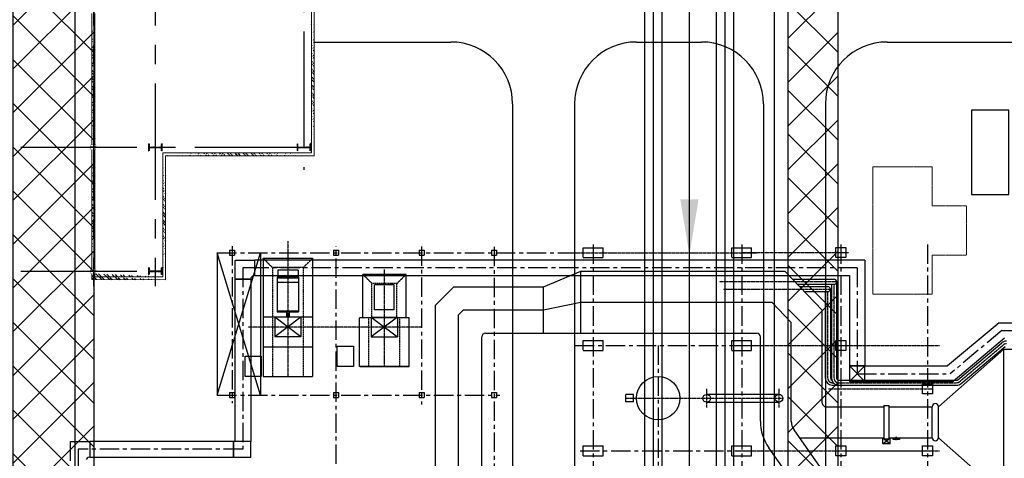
# Model space of a CAD drawing. Header units: inches. Extents: x -8998005 to 170525121, y -30058259 to 1575573.
# Tile 81 of 107: x 39049 to 118549, y 236895 to 272301. Entities that reach past the tile are written whole.
import ezdxf
from ezdxf.lldxf.tags import DXFTag

# ---------------------------------------------------------------- set-up
doc = ezdxf.new("R2010")
doc.units = ezdxf.units.IN
doc.header["$LTSCALE"] = 5
doc.header["$MEASUREMENT"] = 0
for name, pattern in [('CENTER', [2, 1.25, -0.25, 0.25, -0.25]), ('CENTER2', [1.125, 0.75, -0.125, 0.125, -0.125]), ('CHAINED', [1.6, 1, -0.25, 0.1, -0.25]), ('DASHED', [0.75, 0.5, -0.25]), ('HIDDEN', [0.375, 0.25, -0.125]), ('PHANTOM2', [1.25, 0.625, -0.125, 0.125, -0.125, 0.125, -0.125])]:
    doc.linetypes.add(name, pattern=pattern)
for name, color, linetype in [('1_MANUGURU_GR_DUCT_TRIAL_1_5M', 7, 'Continuous'), ('Aux_col', 1, 'Continuous'), ('CANAL', 4, 'Continuous'), ('CEN', 9, 'CENTER'), ('COL', 1, 'CENTER'), ('das', 5, 'DASHED'), ('DCEN', 237, 'CENTER'), ('DDMM', 4, 'Continuous'), ('DIM', 7, 'Continuous'), ('DMM', 200, 'Continuous'), ('GRID', 1, 'CENTER2'), ('HATCH', 8, 'Continuous'), ('mh', 7, 'Continuous'), ('OBH', 6, 'HIDDEN'), ('obk', 1, 'Continuous'), ('OBN', 1, 'Continuous'), ('ROAD-ISG', 7, 'Continuous'), ('STAIR', 1, 'Continuous'), ('TCE-ME-ROAD', 244, 'Continuous'), ('TXT', 7, 'Continuous')]:
    doc.layers.add(name, color=color, linetype=linetype)
doc.layers.add('platform', color=2, linetype='PHANTOM2', lineweight=15)
doc.layers.add('wall', color=11, linetype='Continuous', lineweight=18)
doc.styles.add('S1', font='SIMPLEX.SHX', dxfattribs={"height": 200})
tags = doc.linetypes.add('CENTRE', pattern=[1.5, 0.75, -0.25, 0.25, -0.25]).pattern_tags.tags
tags[10:11] = [DXFTag(74, 4), DXFTag(75, 0), DXFTag(340, '0'), DXFTag(46, 1.0), DXFTag(50, 0.0), DXFTag(44, 0.0), DXFTag(45, 0.0)]
tags[8:9] = [DXFTag(74, 4), DXFTag(75, 0), DXFTag(340, '0'), DXFTag(46, 1.0), DXFTag(50, 0.0), DXFTag(44, 0.0), DXFTag(45, 0.0)]
tags[6:7] = [DXFTag(74, 4), DXFTag(75, 0), DXFTag(340, '0'), DXFTag(46, 1.0), DXFTag(50, 0.0), DXFTag(44, 0.0), DXFTag(45, 0.0)]
tags[4:5] = [DXFTag(74, 4), DXFTag(75, 0), DXFTag(340, '0'), DXFTag(46, 1.0), DXFTag(50, 0.0), DXFTag(44, 0.0), DXFTag(45, 0.0)]
doc.dimstyles.new('STANDARD$0', dxfattribs={"dimtxt": 250, "dimasz": 200, "dimexe": 0, "dimexo": 0, "dimgap": 100, "dimtad": 1, "dimdec": 0, "dimzin": 0, "dimdsep": 46, "dimtxsty": 'S1', "dimcen": 0, "dimadec": 0, "dimazin": 0, "dimtfac": 1, "dimtdec": 0, "dimtmove": 2, "dimatfit": 3, "dimfxl": 1, "dimtolj": 1, "dimtzin": 0, "dimarcsym": 0})

# ---------------------------------------------------------------- blocks, each defined once
blk = doc.blocks.new('A$C14326149')
at = {"layer": 'COL'}
h = blk.add_hatch(dxfattribs=at)
h.set_pattern_fill('ANSI31', color=256, scale=100, style=0)
h.paths.add_polyline_path([(275, 550), (0, 550), (0, 510), (275, 510)])
h.paths.add_polyline_path([(0, 510), (0, 550), (-275, 550), (-275, 510)])
h.paths.add_polyline_path([(0, -550), (0, -510), (-275, -510), (-275, -550)])
h.paths.add_polyline_path([(0, -510), (0, -550), (275, -550), (275, -510)])
h.paths.add_polyline_path([(-16, 0), (0, 0), (0, 510), (-16, 510)])
h.paths.add_polyline_path([(0, 0), (16, 0), (16, 510), (0, 510)])
h.paths.add_polyline_path([(16, 0), (0, 0), (0, -510), (16, -510)])
h.paths.add_polyline_path([(-16, -510), (0, -510), (0, 0), (-16, 0)])
for p, q in [((275, 550), (-275, 550)), ((-275, 550), (-275, 510)), ((275, 510), (-275, 510)), ((-16, -510), (-16, 510)), ((16, -510), (16, 510)), ((275, 550), (275, 510)), ((-275, -510), (275, -510)), ((-275, -550), (-275, -510)), ((-275, -550), (275, -550)), ((275, -550), (275, -510))]:
    blk.add_line(p, q, dxfattribs=at)
at = {"layer": 'COL', "color": 2}
for p, q in [((44, 0), (-44, 0)), ((0, -582), (0, 582))]:
    blk.add_line(p, q, dxfattribs=at)
blk = doc.blocks.new('A$C5C0C65E7')
at = {"layer": 'Aux_col'}
for p, q in [((-125, 0), (125, 0)), ((0, 125), (0, -125))]:
    blk.add_line(p, q, dxfattribs=at)
at = {"layer": 'Aux_col', "const_width": 10, "flags": 128}
blk.add_lwpolyline([(-100, -100), (100, -100), (100, 100), (-100, 100)], close=True, dxfattribs=at)
blk = doc.blocks.new('A$C72AF697D')
at = {"layer": 'Aux_col', "xscale": 2, "yscale": 2, "zscale": 2}
blk.add_blockref('A$C5C0C65E7', (0, 0), dxfattribs=at)
blk = doc.blocks.new('A$C2B282DB4')
at = {"layer": 'Aux_col'}
blk.add_blockref('A$C72AF697D', (0, 0), dxfattribs=at)
blk = doc.blocks.new('A$C04F01F62')
at = {"layer": 'DIM'}
blk.add_blockref('A$C2B282DB4', (0, 0), dxfattribs=at)
blk = doc.blocks.new('Elec Bay Sikka 1')
at = {"layer": 'HATCH'}
h = blk.add_hatch(dxfattribs=at)
h.set_pattern_fill('ANSI32', color=256, scale=1200, style=0)
edge = h.paths.add_edge_path()
edge.add_line((21003, 62830), (32686, 62829))
edge.add_line((21003, 62600), (32456, 62599))
h = blk.add_hatch(dxfattribs=at)
h.set_pattern_fill('ANSI32', color=256, scale=1200, style=0)
edge = h.paths.add_edge_path()
edge.add_line((32455, 50599), (32456, 62599))
edge.add_line((32685, 50829), (32686, 62829))
h = blk.add_hatch(dxfattribs=at)
h.set_pattern_fill('ANSI32', color=256, scale=1200, style=0)
edge = h.paths.add_edge_path()
edge.add_line((32685, 50829), (42685, 50828))
edge.add_line((32455, 50599), (42455, 50598))
h = blk.add_hatch(dxfattribs=at)
h.set_pattern_fill('ANSI32', color=256, scale=1200, style=0)
edge = h.paths.add_edge_path()
edge.add_line((42684, 44885), (42685, 50828))
edge.add_line((42454, 45115), (42455, 50598))
edge.add_line((42200, 44885), (42684, 44885))
edge.add_line((42200, 45115), (42454, 45115))
h = blk.add_hatch(dxfattribs=at)
h.set_pattern_fill('ANSI32', color=256, scale=1200, style=0)
edge = h.paths.add_edge_path()
edge.add_line((21202, 45115), (31802, 45115))
edge.add_line((21202, 44885), (31802, 44885))
h = blk.add_hatch(dxfattribs=at)
h.set_pattern_fill('ANSI32', color=256, scale=1200, style=0)
edge = h.paths.add_edge_path()
edge.add_line((32202, 45115), (41800, 45115))
edge.add_line((32202, 44885), (41800, 44885))
at = {"layer": 'GRID', "linetype": 'CENTER2', "ltscale": 2500}
for p, q in [((32000, -3055), (32000, 62742)), ((8601, 62000), (33816, 62000)), ((42000, -3055), (42000, 50550)), ((-1264, 50000), (43220, 50000)), ((-1264, 45000), (43220, 45000))]:
    blk.add_line(p, q, dxfattribs=at)
at = {"layer": 'wall'}
for p, q in [((21003, 62830), (32686, 62829)), ((32685, 50829), (32686, 62829)), ((21003, 62600), (32456, 62599)), ((32455, 50599), (32456, 62599)), ((32455, 50599), (42455, 50598)), ((32685, 50829), (42685, 50828)), ((42454, 45115), (42455, 50598)), ((42684, 44885), (42685, 50828)), ((21202, 45115), (31802, 45115)), ((21202, 44885), (31802, 44885)), ((32202, 45115), (41800, 45115)), ((32202, 44885), (41800, 44885)), ((42200, 45115), (42454, 45115)), ((42200, 44885), (42684, 44885))]:
    blk.add_line(p, q, dxfattribs=at)
at = {"layer": 'Aux_col', "xscale": 2, "yscale": 2, "zscale": 2}
blk.add_blockref('A$C5C0C65E7', (32000, 45000), dxfattribs=at)
at = {"layer": 'COL'}
for name, p in [('A$C14326149', (32000, 62000)), ('A$C14326149', (32002, 50000)), ('A$C14326149', (42000, 50000)), ('A$C04F01F62', (42000, 44998))]:
    blk.add_blockref(name, p, dxfattribs=at)
blk = doc.blocks.new('A$C3BDE1DF4')
at = {"color": 8}
blk.add_blockref('Elec Bay Sikka 1', (73500, 0), dxfattribs=at)
blk = doc.blocks.new('AD')
at = {"layer": 'CEN'}
blk.add_line((0, 207), (0, -115), dxfattribs=at)
at = {"layer": 'obk'}
for p, q in [((-250, 146), (250, 146)), ((-250, 96), (-250, 146)), ((-250, 96), (250, 96)), ((-200, 0), (-200, 96)), ((200, 96), (200, 0)), ((250, 146), (250, 96))]:
    blk.add_line(p, q, dxfattribs=at)
blk = doc.blocks.new('A$C17865E07')
at = {"layer": 'obk'}
blk.add_lwpolyline([(-400, -400), (-400, 400), (400, 400), (400, -400)], close=True, dxfattribs=at)
blk = doc.blocks.new('Boiler to Chimney#1&2')
at = {"color": 6}
for p, q in [((472052536, -1994016593), (472052536, -1994026143)), ((472052536, -1994016593), (472056536, -1994016593)), ((472056536, -1994016593), (472056536, -1994026143)), ((472064081, -1994017893), (472060581, -1994017893)), ((472060581, -1994021393), (472060581, -1994017893)), ((472064081, -1994021393), (472064081, -1994017893)), ((472056536, -1994021343), (472052536, -1994021343)), ((472060331, -1994025343), (472060331, -1994021393)), ((472064331, -1994021393), (472060331, -1994021393)), ((472064331, -1994025343), (472064331, -1994021393)), ((472052536, -1994023743), (472056536, -1994023743)), ((472064331, -1994025343), (472060331, -1994025343)), ((472060381, -1994025343), (472064331, -1994025343)), ((472052536, -1994026143), (472056536, -1994026143))]:
    blk.add_line(p, q, dxfattribs=at)
for p, q in [((472053670, -1994018123), (472053670, -1994020918)), ((472055402, -1994018123), (472053670, -1994018123)), ((472055402, -1994018153), (472053670, -1994018153)), ((472053670, -1994018183), (472055402, -1994018183)), ((472055377, -1994017548), (472053715, -1994017548)), ((472053715, -1994017548), (472053715, -1994018123)), ((472055377, -1994017548), (472055377, -1994018123)), ((472055402, -1994018183), (472055402, -1994020918)), ((472055402, -1994018553), (472053670, -1994018553)), ((472055586, -1994021343), (472053486, -1994021343)), ((472053486, -1994021343), (472053486, -1994022943)), ((472055402, -1994020873), (472053670, -1994020873)), ((472053670, -1994020918), (472055402, -1994020918)), ((472055586, -1994021343), (472055586, -1994022943)), ((472055586, -1994022943), (472053486, -1994022943)), ((472088352, -1994027578), (472094186, -1994027578)), ((472088352, -1994028208), (472094186, -1994028208))]:
    blk.add_line(p, q)
at = {"color": 7}
for p, q in [((472055402, -1994018123), (472055402, -1994018183)), ((472107066, -1994028578), (472112356, -1994023931)), ((472102666, -1994028473), (472102666, -1994031184)), ((472102666, -1994028473), (472103066, -1994028473)), ((472103066, -1994028473), (472103066, -1994031184)), ((472106566, -1994031079), (472106566, -1994028578)), ((472107066, -1994031081), (472107066, -1994028577)), ((472107066, -1994031081), (472107066, -1994028578)), ((472102666, -1994031184), (472103066, -1994031184)), ((472112356, -1994035731), (472107066, -1994031081))]:
    blk.add_line(p, q, dxfattribs=at)
at = {"color": 7, "linetype": 'Continuous'}
for p, q in [((472054421, -1994020918), (472054421, -1994021343)), ((472054650, -1994020918), (472054650, -1994021343))]:
    blk.add_line(p, q, dxfattribs=at)
at = {"color": 6}
for points in [[(472059831, -1994023693), (472059831, -1994025343), (472058531, -1994025343), (472058531, -1994023693)], [(472052386, -1994024493), (472052386, -1994026143), (472051086, -1994026143), (472051086, -1994024493)]]:
    blk.add_lwpolyline(points, close=True, dxfattribs=at)
at = {"color": 7}
blk.add_lwpolyline([(472113186, -1994035731), (472112356, -1994035731), (472112356, -1994023931), (472113186, -1994023931)], dxfattribs=at)
for centre in [(472088352, -1994027899), (472094186, -1994027893)]:
    blk.add_circle(centre, 315)
for centre, start, end in [((472106816, -1994028578), 0, 180), ((472106816, -1994031079), 180, 0)]:
    blk.add_arc(centre, 250, start, end, dxfattribs=at)
at = {"layer": '1_MANUGURU_GR_DUCT_TRIAL_1_5M', "color": 6}
for p, q in [((472050286, -1994016743), (472051836, -1994016743)), ((472050286, -1994018293), (472050286, -1994016743)), ((472101136, -1994016743), (472051836, -1994016743)), ((472051836, -1994016743), (472051836, -1994017993)), ((472051836, -1994016743), (472051836, -1994017993)), ((472101136, -1994016743), (472101136, -1994025287)), ((472050286, -1994031393), (472050286, -1994017943)), ((472051558, -1994018178), (472051536, -1994018293)), ((472051536, -1994018193), (472051536, -1994031393)), ((472051623, -1994018081), (472051558, -1994018178)), ((472051721, -1994018015), (472051623, -1994018081)), ((472051836, -1994017993), (472051721, -1994018015)), ((472051836, -1994017993), (472099886, -1994017993)), ((472099886, -1994017993), (472099886, -1994025287)), ((472051536, -1994018293), (472050286, -1994018293)), ((472050286, -1994018293), (472051536, -1994018293)), ((472111958, -1994021794), (472107795, -1994025287)), ((472111958, -1994021794), (472165640, -1994021794)), ((472112413, -1994023044), (472108250, -1994026537)), ((472099886, -1994025287), (472101136, -1994026537)), ((472101136, -1994025287), (472099886, -1994026537)), ((472099886, -1994025287), (472107795, -1994025287)), ((472099886, -1994026537), (472108250, -1994026537)), ((472036986, -1994031393), (472038536, -1994031393)), ((472036986, -1994032943), (472036986, -1994031393)), ((472050136, -1994031393), (472038536, -1994031393)), ((472038536, -1994031393), (472038536, -1994032643)), ((472051536, -1994031393), (472050136, -1994031393)), ((472050136, -1994031393), (472050136, -1994032643)), ((472050136, -1994032643), (472050136, -1994031393)), ((472051536, -1994032643), (472051536, -1994031393)), ((472038323, -1994032731), (472038258, -1994032828)), ((472038421, -1994032665), (472038323, -1994032731)), ((472038536, -1994032643), (472038421, -1994032665)), ((472038536, -1994032643), (472050136, -1994032643)), ((472050136, -1994032643), (472051536, -1994032643))]:
    blk.add_line(p, q, dxfattribs=at)
at = {"layer": '1_MANUGURU_GR_DUCT_TRIAL_1_5M', "color": 5, "linetype": 'CHAINED'}
blk.add_line((472037611, -1994032018), (472037611, -1994032943), dxfattribs=at)
at = {"layer": 'CEN'}
for p, q in [((472062330, -1994025393), (472062330, -1994017493)), ((472088352, -1994027143), (472088352, -1994028643)), ((472094186, -1994027143), (472094186, -1994028643)), ((472081772, -1994027893), (472094462, -1994027893))]:
    blk.add_line(p, q, dxfattribs=at)
at = {"layer": 'CEN', "linetype": 'CENTER'}
for p, q in [((472108774, -1994026554), (472112326, -1994023573)), ((472098489, -1994026637), (472098559, -1994026637)), ((472098989, -1994026637), (472108547, -1994026637))]:
    blk.add_line(p, q, dxfattribs=at)
for centre, start, end in [((472112553, -1994023844), 90, 130), ((472098489, -1994026284), 180, 270), ((472098989, -1994026284), 180, 270), ((472108547, -1994026284), 270, 310)]:
    blk.add_arc(centre, 353, start, end, dxfattribs=at)
at = {"layer": 'das'}
for p, q in [((472053286, -1994017343), (472052536, -1994016593)), ((472055786, -1994017343), (472056536, -1994016593)), ((472055786, -1994017343), (472053286, -1994017343)), ((472053286, -1994017343), (472053286, -1994019688)), ((472055786, -1994017343), (472055786, -1994019363)), ((472061331, -1994018643), (472060581, -1994017893)), ((472063331, -1994018643), (472064081, -1994017893)), ((472063331, -1994018643), (472061331, -1994018643)), ((472061331, -1994021393), (472061331, -1994018643)), ((472063331, -1994021393), (472063331, -1994018643)), ((472053286, -1994019688), (472053286, -1994026143)), ((472055786, -1994019363), (472055786, -1994026143)), ((472061081, -1994025343), (472061081, -1994021393)), ((472063581, -1994025343), (472063581, -1994021393))]:
    blk.add_line(p, q, dxfattribs=at)
at = {"layer": 'DCEN', "ltscale": 250}
for p, q in [((472050036, -1994015623), (472050036, -1994028295)), ((472058436, -1994083181), (472058436, -1994015656)), ((472065336, -1994015646), (472065336, -1994028393)), ((472071186, -1994015668), (472071186, -1994082800)), ((472079186, -1994015474), (472079186, -1994082800)), ((472091186, -1994015474), (472091186, -1994082800)), ((472099186, -1994015474), (472099186, -1994071952)), ((472106186, -1994015474), (472106186, -1994071952)), ((472048836, -1994016143), (472078566, -1994016143)), ((472077707, -1994023643), (472092802, -1994023643)), ((472084436, -1994023643), (472084436, -1994074643)), ((472048836, -1994027643), (472071645, -1994027643)), ((472078139, -1994032143), (472092802, -1994032143))]:
    blk.add_line(p, q, dxfattribs=at)
at = {"layer": 'DCEN'}
for p, q in [((472054536, -1994015226), (472054536, -1994026143)), ((472077783, -1994016143), (472092418, -1994016143)), ((472091186, -1994016137), (472099812, -1994016137)), ((472098922, -1994018487), (472089380, -1994018487)), ((472098636, -1994026293), (472098636, -1994018690)), ((472089689, -1994019087), (472098378, -1994019087)), ((472098136, -1994026284), (472098136, -1994019290)), ((472065336, -1994022143), (472051325, -1994022143)), ((472091186, -1994023637), (472099864, -1994023637)), ((472098685, -1994023637), (472107144, -1994023637)), ((472098197, -1994027137), (472106578, -1994027137)), ((472091186, -1994032137), (472106617, -1994032137)), ((472098685, -1994032137), (472107144, -1994032137))]:
    blk.add_line(p, q, dxfattribs=at)
at = {"layer": 'DCEN', "color": 5, "ltscale": 250}
for p, q in [((472100511, -1994017368), (472050911, -1994017368)), ((472051836, -1994017368), (472050911, -1994017368)), ((472050911, -1994017368), (472050911, -1994032018)), ((472100511, -1994017368), (472100511, -1994025912)), ((472112186, -1994022419), (472108023, -1994025912)), ((472112186, -1994022419), (472165314, -1994022419)), ((472100511, -1994025912), (472108023, -1994025912)), ((472050911, -1994032018), (472037611, -1994032018)), ((472037611, -1994032568), (472037611, -1994043393))]:
    blk.add_line(p, q, dxfattribs=at)
at = {"layer": 'DMM', "color": 6}
blk.add_lwpolyline([(472099886, -1994026537), (472101136, -1994026537), (472101136, -1994025287), (472099886, -1994025287)], close=True, dxfattribs=at)
at = {"layer": 'OBH'}
for p, q in [((472078386, -1994015743), (472079986, -1994015743)), ((472078386, -1994016543), (472078386, -1994015743)), ((472079986, -1994016543), (472079986, -1994015743)), ((472090386, -1994015743), (472091986, -1994015743)), ((472090386, -1994016543), (472090386, -1994015743)), ((472091986, -1994016543), (472091986, -1994015743)), ((472078386, -1994016543), (472079986, -1994016543)), ((472090386, -1994016543), (472091986, -1994016543)), ((472078386, -1994023243), (472079986, -1994023243)), ((472078386, -1994024043), (472078386, -1994023243)), ((472079986, -1994024043), (472079986, -1994023243)), ((472090386, -1994023243), (472091986, -1994023243)), ((472090386, -1994024043), (472090386, -1994023243)), ((472091986, -1994024043), (472091986, -1994023243)), ((472078386, -1994024043), (472079986, -1994024043)), ((472090386, -1994024043), (472091986, -1994024043)), ((472078386, -1994031743), (472079986, -1994031743)), ((472078386, -1994032543), (472078386, -1994031743)), ((472079986, -1994032543), (472079986, -1994031743)), ((472090386, -1994031743), (472091986, -1994031743)), ((472090386, -1994032543), (472090386, -1994031743)), ((472091986, -1994032543), (472091986, -1994031743)), ((472078386, -1994032543), (472079986, -1994032543)), ((472090386, -1994032543), (472091986, -1994032543))]:
    blk.add_line(p, q, dxfattribs=at)
at = {"layer": 'obk'}
for p, q in [((472049836, -1994015943), (472050236, -1994015943)), ((472049836, -1994015943), (472049836, -1994016343)), ((472049836, -1994016343), (472050236, -1994016343)), ((472050236, -1994015943), (472050236, -1994016343)), ((472052336, -1994016143), (472052336, -1994027643)), ((472058236, -1994015943), (472058636, -1994015943)), ((472058236, -1994015943), (472058236, -1994016343)), ((472058236, -1994016343), (472058636, -1994016343)), ((472058636, -1994015943), (472058636, -1994016343)), ((472065136, -1994015943), (472065536, -1994015943)), ((472065136, -1994015943), (472065136, -1994016343)), ((472065136, -1994016343), (472065536, -1994016343)), ((472065536, -1994015943), (472065536, -1994016343)), ((472070986, -1994015943), (472071386, -1994015943)), ((472070986, -1994015943), (472070986, -1994016343)), ((472070986, -1994016343), (472071386, -1994016343)), ((472071386, -1994015943), (472071386, -1994016343)), ((472061531, -1994020751), (472061531, -1994018751)), ((472063131, -1994018751), (472061531, -1994018751)), ((472063131, -1994020751), (472063131, -1994018751)), ((472061271, -1994021343), (472063391, -1994021343)), ((472061271, -1994021343), (472061271, -1994022943)), ((472063131, -1994020751), (472061531, -1994020751)), ((472063391, -1994021343), (472063391, -1994022943)), ((472061271, -1994022943), (472063391, -1994022943)), ((472049836, -1994027443), (472050236, -1994027443)), ((472049836, -1994027443), (472049836, -1994027843)), ((472049836, -1994027443), (472049836, -1994027843)), ((472049836, -1994027443), (472050236, -1994027443)), ((472050236, -1994027443), (472050236, -1994027843)), ((472050236, -1994027443), (472050236, -1994027843)), ((472058236, -1994027443), (472058636, -1994027443)), ((472058236, -1994027443), (472058236, -1994027843)), ((472058236, -1994027443), (472058236, -1994027843)), ((472058236, -1994027443), (472058636, -1994027443)), ((472058636, -1994027443), (472058636, -1994027843)), ((472058636, -1994027443), (472058636, -1994027843)), ((472065136, -1994027443), (472065536, -1994027443)), ((472065136, -1994027443), (472065136, -1994027843)), ((472065536, -1994027443), (472065536, -1994027843)), ((472070986, -1994027443), (472071386, -1994027443)), ((472070986, -1994027443), (472070986, -1994027843)), ((472071386, -1994027443), (472071386, -1994027843)), ((472049836, -1994027843), (472050236, -1994027843)), ((472049836, -1994027843), (472050236, -1994027843)), ((472058236, -1994027843), (472058636, -1994027843)), ((472058236, -1994027843), (472058636, -1994027843)), ((472065136, -1994027843), (472065536, -1994027843)), ((472070986, -1994027843), (472071386, -1994027843))]:
    blk.add_line(p, q, dxfattribs=at)
at = {"layer": 'obk', "color": 1}
for p, q in [((472082436, -1994027593), (472081836, -1994027593)), ((472081836, -1994028193), (472081836, -1994027593)), ((472082436, -1994028193), (472082436, -1994027593)), ((472082436, -1994028193), (472081836, -1994028193))]:
    blk.add_line(p, q, dxfattribs=at)
blk.add_circle((472084436, -1994027893), 1750, dxfattribs=at)
at = {"layer": 'OBN'}
for p, q in [((472052336, -1994027643), (472048836, -1994016143)), ((472048836, -1994027643), (472052336, -1994016143)), ((472048836, -1994016143), (472048836, -1994027643)), ((472095292, -1994018284), (472098636, -1994018284)), ((472095682, -1994018690), (472098636, -1994018690)), ((472095869, -1994018884), (472098136, -1994018884)), ((472098433, -1994018690), (472098433, -1994026284)), ((472098839, -1994018487), (472098839, -1994026284)), ((472096259, -1994019290), (472098136, -1994019290)), ((472097933, -1994019283), (472097933, -1994026284)), ((472098339, -1994019080), (472098339, -1994026284)), ((472055586, -1994022943), (472053486, -1994021343)), ((472055586, -1994021343), (472053486, -1994022943)), ((472063391, -1994021343), (472061271, -1994022943)), ((472061271, -1994021343), (472063391, -1994022943)), ((472108644, -1994026399), (472112196, -1994023418)), ((472108905, -1994026710), (472112457, -1994023729)), ((472098489, -1994026840), (472108547, -1994026840)), ((472098989, -1994026434), (472108547, -1994026434)), ((472102566, -1994031573), (472102566, -1994031079)), ((472102566, -1994031079), (472103166, -1994031573)), ((472102566, -1994031573), (472103166, -1994031079)), ((472103166, -1994031573), (472102566, -1994031573)), ((472103166, -1994031573), (472103166, -1994031079))]:
    blk.add_line(p, q, dxfattribs=at)
for centre, radius, start, end in [((472098136, -1994019087), 203, 270, 90), ((472098636, -1994018487), 203, 270, 90), ((472112553, -1994023844), 556, 90, 130), ((472098489, -1994026284), 556, 180, 270), ((472098489, -1994026284), 150, 180, 255.8111), ((472098989, -1994026284), 556, 180, 270), ((472098989, -1994026284), 150, 180, 270), ((472108547, -1994026284), 150, 270, 310), ((472108547, -1994026284), 556, 270, 310)]:
    blk.add_arc(centre, radius, start, end, dxfattribs=at)
at = {"layer": 'STAIR'}
for p, q in [((472075186, -1994018893), (472078186, -1994017643)), ((472078186, -1994022643), (472078186, -1994017643)), ((472078186, -1994017643), (472094670, -1994017643)), ((472094670, -1994017643), (472097686, -1994020781)), ((472067946, -1994018893), (472066446, -1994020393)), ((472067946, -1994018893), (472075186, -1994018893)), ((472075186, -1994022643), (472075186, -1994018893)), ((472066446, -1994033643), (472066446, -1994020393)), ((472075186, -1994020768), (472078186, -1994020143)), ((472078186, -1994020143), (472093606, -1994020143)), ((472093606, -1994020143), (472095186, -1994021787)), ((472068722, -1994020768), (472068321, -1994021169)), ((472068321, -1994077116), (472068321, -1994021169)), ((472068722, -1994020768), (472075186, -1994020768)), ((472097686, -1994027642), (472097686, -1994020781)), ((472095186, -1994029759), (472095186, -1994021787)), ((472070196, -1994033643), (472070196, -1994022943)), ((472070496, -1994022643), (472092386, -1994022643)), ((472092686, -1994029753), (472092686, -1994022943)), ((472097686, -1994028278), (472097686, -1994027643)), ((472097986, -1994028578), (472102666, -1994028578)), ((472103066, -1994028578), (472106566, -1994028578)), ((472102332, -1994040251), (472095405, -1994030443)), ((472095854, -1994031078), (472102666, -1994031078)), ((472103066, -1994031078), (472106566, -1994031078)), ((472101037, -1994042751), (472093363, -1994031886))]:
    blk.add_line(p, q, dxfattribs=at)
for centre, radius, start, end in [((472070496, -1994022943), 300, 90, 180), ((472092386, -1994022943), 300, 0, 90), ((472097986, -1994028278), 300, 180, 270), ((472096386, -1994029751), 3700, 180, 215.23191), ((472096386, -1994029751), 1200, 180, 215.23191)]:
    blk.add_arc(centre, radius, start, end, dxfattribs=at)
at = {"layer": 'DDMM', "color": 2}
for p in [(472099186, -1994016137), (472099186, -1994023637), (472106186, -1994027137), (472099186, -1994032137), (472106186, -1994032137)]:
    blk.add_blockref('A$C17865E07', p, dxfattribs=at)
at = {"layer": 'TXT', "rotation": 180}
blk.add_blockref('AD', (472103666, -1994031078), dxfattribs=at)
blk = doc.blocks.new('A$C16617602')
at = {"layer": 'platform'}
for p, q in [((-9081, 4071), (-9081, -719)), ((-9081, 4071), (1199, 4071)), ((1199, 4071), (1199, -719)), ((-9081, -719), (-5941, -719)), ((-5941, -719), (-5941, -3495)), ((-1941, -719), (-1941, -3495)), ((-1941, -719), (1199, -719)), ((-1941, -3495), (-5941, -3495))]:
    blk.add_line(p, q, dxfattribs=at)
blk = doc.blocks.new('A$C08E86F63')
at = {"layer": 'TCE-ME-ROAD'}
h = blk.add_hatch(dxfattribs=at)
h.set_pattern_fill('ANSI37', color=3, scale=20000, style=0)
h.paths.add_polyline_path([(-164709, -59351), (-168709, -59351), (-168709, -370059), (-164709, -370059), (-164709, -113312), (-75447, -113312), (-61047, -98912), (0, -98912), (0, -285285), (-62704, -285285), (-77233, -299813), (-164709, -299812), (-164709, -303812), (-75576, -303813), (-61047, -289285), (0, -289285), (0, -515312), (85191, -515312), (85191, -510312), (5000, -510312), (5000, -217302), (15000, -217302), (15000, -212302), (5000, -212302), (5000, -94912), (-62704, -94912), (-77104, -109312), (-164709, -109312)])
at = {"color": 6, "elevation": 96251}
blk.add_lwpolyline([(-153907, -133055), (-150907, -133055), (-150907, -126260), (-153907, -126260)], close=True, dxfattribs=at)
at = {"layer": 'TCE-ME-ROAD', "color": 3}
blk.add_lwpolyline([(85191, -515312), (0, -515312), (0, -289285), (-61047, -289285), (-75576, -303813), (-164709, -303812), (-164709, -370059), (-168709, -370059), (-168709, -59351), (-164709, -59351), (-164709, -109312), (-77104, -109312), (-62704, -94912), (5000, -94912), (5000, -212302), (15000, -212302), (15000, -217302), (5000, -217302), (5000, -510312), (85191, -510312), (85191, -514062)], dxfattribs=at)
blk.add_lwpolyline([(-62704, -285285), (0, -285285), (0, -98912), (-61047, -98912), (-75447, -113312), (-164709, -113312), (-164709, -299812), (-77233, -299813)], close=True, dxfattribs=at)
at = {"linetype": 'Continuous', "ltscale": 100, "rotation": 90}
blk.add_blockref('A$C16617602', (-157799, -132022), dxfattribs=at)
blk = doc.blocks.new('BTG Road')
at = {"layer": 'TCE-ME-ROAD', "ltscale": 100}
blk.add_line((2798394, 625769), (2798394, 424269), dxfattribs=at)
at = {"layer": 'TCE-ME-ROAD', "ltscale": 5000}
for p, q in [((2817659, 512019), (2828744, 512019)), ((2843744, 512019), (2848994, 512019)), ((2863994, 512019), (2921031, 512019))]:
    blk.add_line(p, q, dxfattribs=at)
at = {"layer": 'TCE-ME-ROAD'}
for p, q in [((2833744, 507019), (2833744, 424269)), ((2838744, 507019), (2838744, 424269)), ((2853994, 507019), (2853994, 421269)), ((2858994, 507019), (2858994, 424269))]:
    blk.add_line(p, q, dxfattribs=at)
for centre, start, end in [((2828744, 507019), 0, 90), ((2843744, 507019), 90, 180), ((2848994, 507019), 0, 90), ((2863994, 507019), 90, 180)]:
    blk.add_arc(centre, 5000, start, end, dxfattribs=at)
blk = doc.blocks.new('ISG')
at = {"color": 7, "linetype": 'Continuous'}
for p, q in [((5370583, -3536, -96251), (5370583, 410857, -96251)), ((5371983, -3536, -96251), (5371983, 410857, -96251)), ((5376363, -3536, -96251), (5376363, 410857, -96251)), ((5377763, -3536, -96251), (5377763, 410857, -96251))]:
    blk.add_line(p, q, dxfattribs=at)
at = {"layer": 'mh', "color": 1, "linetype": 'CENTRE', "ltscale": 2000}
for p, q in [((5374173, -3536, -96251), (5374173, 424857, -96251)), ((5371283, -3536, -96251), (5371283, 410857, -96251)), ((5377063, -3536, -96251), (5377063, 410857, -96251))]:
    blk.add_line(p, q, dxfattribs=at)
at = {"color": 2, "linetype": 'Continuous', "ltscale": 100}
blk.add_leader([(5374173, 253304, -96251), (5374173, 268310, -96251)], dimstyle='STANDARD$0', override={"dimscale": 10, "dimasz": 450, "dimgap": 100, "dimtad": 0, "dimfxl": 0.5, "dimarcsym": 1}, dxfattribs=at)

msp = doc.modelspace()

# ---------------------------------------------------------------- hatches: boundary and pattern name
h = msp.add_hatch()
h.set_pattern_fill('ANSI37', scale=20000, style=0)
h.paths.add_polyline_path([(38523, 367500), (45023, 367500), (45023, 0), (38523, 0)])

# ---------------------------------------------------------------- linework, layer by layer
at = {"color": 141}
msp.add_lwpolyline([(38523, 367500), (45023, 367500), (45023, 0), (38523, 0)], close=True, dxfattribs=at)
at = {"layer": 'CANAL', "color": 8}
msp.add_line((100000, -800000), (100000, 1470819), dxfattribs=at)

# ---------------------------------------------------------------- block references
at = {"ltscale": 100}
msp.add_blockref('A$C08E86F63', (269809, 391250), dxfattribs=at)
at = {"color": 2, "linetype": 'Continuous', "ltscale": 100, "rotation": 270}
msp.add_blockref('A$C3BDE1DF4', (0, 367500), dxfattribs=at)
at = {"color": 2, "linetype": 'Continuous'}
msp.add_blockref('Boiler to Chimney#1&2', (-471993836, 1994269637), dxfattribs=at)
at = {"layer": 'DIM'}
msp.add_blockref('BTG Road', (-2754894, -241519), dxfattribs=at)
at = {"layer": 'ROAD-ISG', "color": 190}
msp.add_blockref('ISG', (-5281049, 0), dxfattribs=at)

doc.saveas('drawing.dxf')
